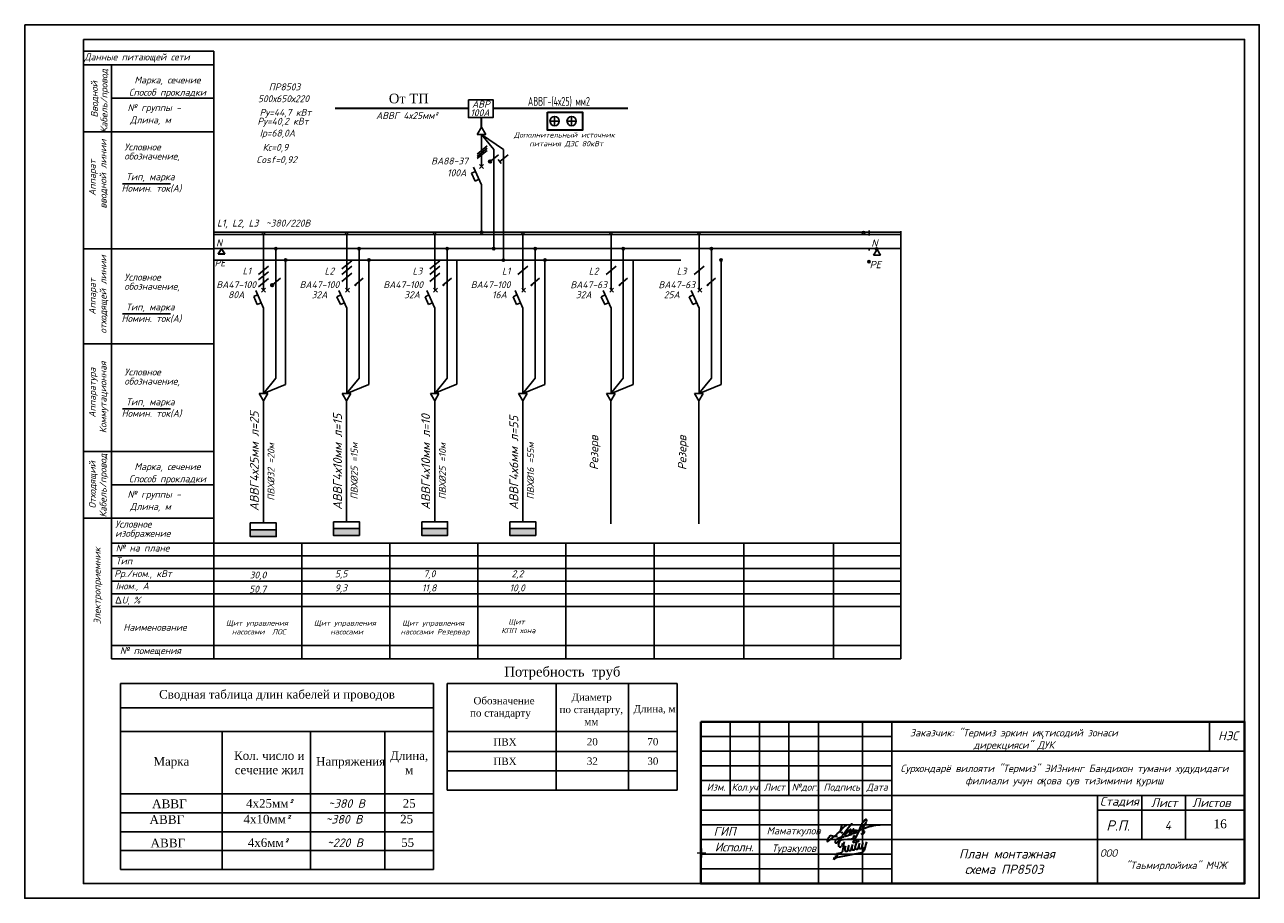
# Model space of a CAD drawing. Extents: x 10527 to 38813, y 13847 to 37526.
# Tile 58 of 256: x 35641 to 36061, y 35072 to 35369. Entities that reach past the tile are written whole.
import ezdxf
from ezdxf.enums import TextEntityAlignment as Align

# ---------------------------------------------------------------- set-up
doc = ezdxf.new("R2010")
doc.units = 0
doc.header["$LTSCALE"] = 0.5
doc.header["$MEASUREMENT"] = 0
doc.linetypes.add('DASHDOT2', pattern=[12.7, 6.35, -3.175, 0, -3.175])
for name, color, linetype in [('(007) Здания', 7, 'Continuous'), ('ВЫНОСКИ', 7, 'Continuous'), ('Щиты ЭМ', 250, 'Continuous'), ('Электрика', 7, 'Continuous')]:
    doc.layers.add(name, color=color, linetype=linetype)
for name, color, linetype, lineweight in [('_0_TES', 7, 'Continuous', 0), ('_ESchemeABC', 1, 'Continuous', 20), ('_ESchemePE', 3, 'DASHDOT2', 15), ('_EShemeN', 5, 'Continuous', 15), ('_TES.E.Light', 152, 'Continuous', 30), ('ПЛАН', 250, 'Continuous', 30), ('Э-СХЕМА', 7, 'Continuous', 20), ('ЭЛ', 1, 'Continuous', 40)]:
    doc.layers.add(name, color=color, linetype=linetype, lineweight=lineweight)
doc.layers.add('GEODS_POINT_GRID#_B', color=7, linetype='Continuous', true_color=0x000000)
doc.styles.add('Arial Gyr', font='arial.ttf')
doc.styles.add('ISO', font='isocpeui.ttf')
doc.styles.add('ISOCPEUR', font='isocpeui.ttf', dxfattribs={"height": 300})
doc.styles.add('K', font='times.ttf', dxfattribs={"height": 2.5})
doc.styles.add('OOO-Kazar', font='isocpeur.ttf', dxfattribs={"height": 300})
doc.styles.get("Standard").update_dxf_attribs({"font": 'times.ttf'})
doc.styles.add('Times New Roman', font='times.ttf')
doc.styles.add('V@ler@Live', font='isocpeui.ttf')
doc.styles.add('имитатор ГОСТа', font='isocpeur.ttf', dxfattribs={"width": 0.6, "height": 300})

# ---------------------------------------------------------------- blocks, each defined once
blk = doc.blocks.new('CrossCoord_m1')
at = {"layer": 'GEODS_POINT_GRID#_B', "color": 3, "lineweight": 20, "true_color": 0x00ff00, "flags": 128}
for points in [[(-3, 0), (3, 0)], [(0, 3), (0, -3)]]:
    blk.add_lwpolyline(points, dxfattribs=at)
blk = doc.blocks.new('енаеар')
at = {"color": 5, "lineweight": 30, "ltscale": 100}
for points in [[(2775756, -500781), (2775800, -500660, -0.26657), (2775930, -500600), (2776320, -500570)], [(2776388, -500654, 0.666286), (2776257, -500677, 0.666286)], [(2775729, -501198), (2776546, -501043, 0.273537), (2776637, -500959)], [(2775905, -500732, 0.104122), (2775865, -500812), (2775861, -500833)]]:
    blk.add_lwpolyline(points, format="xyb", dxfattribs=at)
for points in [[(2776250, -500700), (2776444, -500663), (2776454, -500633)], [(2775700, -501080), (2775820, -501060)], [(2775901, -500990), (2775947, -500710), (2775960, -500670)], [(2775969, -500933), (2776003, -500813)], [(2776070, -500970), (2776123, -500790)], [(2776079, -500940), (2776122, -500790)], [(2776089, -500910), (2776123, -500790)], [(2776190, -500947), (2776242, -500768)], [(2776201, -500910), (2776242, -500768)], [(2776208, -500888), (2776242, -500768)], [(2776250, -500700), (2776258, -500673)], [(2776309, -500925), (2776362, -500745)], [(2776322, -500881), (2776362, -500745)], [(2776328, -500865), (2776388, -500654)], [(2776429, -500902), (2776482, -500722)], [(2776439, -500870), (2776481, -500722)], [(2776549, -500879), (2776601, -500700)], [(2776637, -500959), (2776719, -500679)], [(2775599, -501298), (2775618, -501214)], [(2775652, -501232), (2775671, -501148)], [(2775707, -501203), (2775727, -501119)]]:
    blk.add_lwpolyline(points, dxfattribs=at)
for centre, radius, start, end in [((2775812, -500800), 59.1, 161.6617, 325.8915), ((2775802, -500957), 104, 279.6859, 0.1623), ((2776020, -500950), 53.9, 161.5651, 349.2094), ((2776140, -500927), 53.9, 161.5651, 349.2094), ((2776259, -500905), 53.9, 161.5651, 349.2094), ((2776379, -500882), 53.9, 161.5651, 349.2094), ((2776499, -500859), 53.9, 161.5651, 349.2094), ((2776617, -500839), 53.9, 161.5651, 349.2094), ((2775765, -501379), 185, 101.288, 153.8492)]:
    blk.add_arc(centre, radius, start, end, dxfattribs=at)
blk = doc.blocks.new('2 Лайло')
at = {"color": 5, "lineweight": 30, "ltscale": 100}
for points in [[(2835430, -886930, 0.0997963), (2836784, -884956, 0.6711848), (2836459, -884556, 0.0918061), (2832640, -889070, 0.5697863), (2833090, -889446, 0.0924959), (2835880, -888310), (2838831, -884881, 1.0487229), (2838510, -884610, -0.0635172), (2835665, -887964, 0.749315), (2836129, -888489, 0.0576825), (2838940, -887230, 0.1188076), (2840300, -885630, 0.66771), (2839952, -885334, 0.0569221), (2838703, -886803, 0.8788279), (2839173, -887345, 0.0562181), (2841085, -885857, 0.9952462), (2840780, -885470, 0.1309776), (2839680, -886780, 0.6649566), (2839850, -887071, 0.1506579), (2842440, -885830, 0.1560771), (2847918, -878815, 1.0259242), (2846813, -878036, 0.120771), (2843130, -883850, -0.0475404), (2839410, -891490, -0.7227744), (2838720, -891330, -0.0915221), (2838820, -889340, -0.4991366), (2839300, -889110), (2840230, -889590)], [(2827360, -889570, -0.1061793), (2823120, -889140, 0.19071), (2821940, -889450, 0.1150572), (2820080, -892210, 0.6943743), (2820859, -893070, 0.0456854), (2832940, -881848, -0.871731), (2833250, -882330)], [(2832060, -890130, 0.1143931), (2827090, -891320, 0.3411049), (2825820, -893870, 0.4432524), (2826770, -894100, 0.1151467), (2829770, -890870, -0.0427712), (2837000, -880930, -0.8952041), (2837670, -881260), (2837486, -881633)], [(2830159, -884642, 0.0903848), (2830460, -882010, 0.6486397), (2830120, -882010, -0.1009124), (2829120, -885790, 0.6788591), (2831160, -886520)], [(2843940, -887400, 0.2683397), (2844540, -887870, 0.3712609), (2846430, -886600, 0.4192745), (2845640, -885670, -0.277164), (2844920, -885430, -0.3142166), (2845269, -884383, -0.0979697), (2857480, -881370)]]:
    blk.add_lwpolyline(points, format="xyb", dxfattribs=at)
blk = doc.blocks.new('ыв')
at = {"color": 7, "linetype": 'Continuous'}
for p, q in [((219455.2, 4533634.97), (219640.2, 4533634.97)), ((219455.2, 4533579.97), (219455.2, 4533634.97)), ((219465.2, 4533609.97), (219465.2, 4533634.97)), ((219475.2, 4533579.97), (219475.2, 4533634.97)), ((219485.2, 4533609.97), (219485.2, 4533634.97)), ((219495.2, 4533579.97), (219495.2, 4533634.97)), ((219510.2, 4533579.97), (219510.2, 4533634.97)), ((219520.2, 4533579.97), (219520.2, 4533634.97)), ((219520.2, 4533624.97), (219640.2, 4533624.97)), ((219455.2, 4533614.97), (219520.2, 4533614.97)), ((219455.2, 4533609.97), (219520.2, 4533609.97)), ((219520.2, 4533609.97), (219640.2, 4533609.97)), ((219590.2, 4533609.97), (219590.2, 4533579.97)), ((219605.2, 4533594.97), (219605.2, 4533609.97)), ((219620.14, 4533594.97), (219620.14, 4533609.97)), ((219590.2, 4533604.97), (219640.2, 4533604.97)), ((219520.2, 4533594.97), (219640.2, 4533594.97))]:
    blk.add_line(p, q, dxfattribs=at)
at = {"color": 7, "ltscale": 2}
blk.add_line((219628.2, 4533634.97), (219628.2, 4533624.97), dxfattribs=at)
at = {"lineweight": 40}
blk.add_lwpolyline([(219455.2, 4533634.97), (219640.2, 4533634.97), (219640.2, 4533579.97), (219455.2, 4533579.97)], close=True, dxfattribs=at)
at = {"color": 7, "linetype": 'Continuous'}
for points in [[(219455.2, 4533629.97), (219520.2, 4533629.97)], [(219455.2, 4533624.97), (219520.2, 4533624.97)], [(219455.2, 4533619.97), (219520.2, 4533619.97)], [(219455.2, 4533604.97), (219520.2, 4533604.97)], [(219455.2, 4533599.97), (219520.2, 4533599.97)], [(219455.2, 4533594.97), (219520.2, 4533594.97)], [(219455.2, 4533589.97), (219520.2, 4533589.97)], [(219455.2, 4533584.97), (219520.2, 4533584.97)]]:
    blk.add_lwpolyline(points, dxfattribs=at)
at = {"color": 5, "lineweight": 30, "xscale": 0.0004820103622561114, "yscale": 0.0004820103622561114, "zscale": 0.0004820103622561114}
blk.add_blockref('2 Лайло', (218138.89, 4534024.81), dxfattribs=at)
at = {"color": 3, "xscale": 0.01, "yscale": 0.01, "zscale": 0.01}
blk.add_blockref('енаеар', (191744.48, 4538600.97), dxfattribs=at)
at = {"layer": 'GEODS_POINT_GRID#_B', "color": 3, "true_color": 0x00ff00, "xscale": 0.5, "yscale": 0.5, "zscale": 0.5}
blk.add_blockref('CrossCoord_m1', (219455.45, 4533590.38), dxfattribs=at)
at = {"attachment_point": 5, "style": 'ISOCPEUR'}
for s, insert, char_height, width in [('Заказчик: "Термиз эркин и{\\fTimes New Roman|b0|i1|c204|p18;қ}тисодий зонаси\\Pдирекцияси" ДУК                                                          ', (219561.71, 4533628.83), 2.5005, 119.8228), ('Сурхондарё вилояти "Термиз" ЭИЗнинг Бандихон тумани худудидаги филиали учун о{\\fArial|b0|i1|c204|p34;қ}ова сув тизимини {\\fArial|b0|i1|c204|p34;қ}уриш', (219578.91, 4533616.68), 2.50048, 119.8228), ('ООО                               "Таьмирлойиха" МЧЖ', (219614.6, 4533587.93), 2.5005, 49.8095)]:
    blk.add_mtext(s, dxfattribs=dict(at, insert=insert, char_height=char_height, width=width))
at = {"color": 0, "linetype": 'Continuous', "lineweight": 5, "style": 'OOO-Kazar'}
for s, insert, char_height, attachment_point in [('{\\fISOCPEUR|b0|i1|c204|p34;НЭС}', (219634.58, 4533628.72), 3, 8), ('{\\fISOCPEUR|b0|i1|c204|p34;Изм.}', (219460.39, 4533613.97), 2.4, 2), ('{\\fISOCPEUR|b0|i1|c204|p34;Кол.уч.}', (219470.51, 4533613.97), 2.4, 2), ('{\\fISOCPEUR|b0|i1|c204|p34;Лист}', (219480.23, 4533613.97), 2.4, 2), ('{\\fISOCPEUR|b0|i1|c204|p34;№дог.}', (219490.59, 4533613.97), 2.4, 2), ('{\\fISOCPEUR|b0|i1|c204|p34;Подпись}', (219503.16, 4533613.97), 2.4, 2), ('{\\fISOCPEUR|b0|i1|c204|p34;Дата}', (219515.21, 4533613.97), 2.4, 2), ('{\\fISOCPEUR|b0|i1|c204|p34;Стадия}', (219597.61, 4533605.97), 3, 8), ('{\\fISOCPEUR|b0|i1|c204|p34;Лист }', (219612.85, 4533605.97), 3, 8), ('{\\fISOCPEUR|b0|i1|c204|p34;Листов }', (219628.89, 4533605.97), 3, 8), ('{\\fISOCPEUR|b0|i1|c204|p34;Р.П.}', (219597.15, 4533597.97), 3.5, 8), ('{\\fISOCPEUR|b0|i1|c204|p34;\\T0.95;Исполн.}', (219466.53, 4533593.88), 3, 2)]:
    blk.add_mtext(s, dxfattribs=dict(at, insert=insert, char_height=char_height, attachment_point=attachment_point))
at = {"color": 0, "ltscale": 0.1, "insert": (219629.62, 4533601.77), "char_height": 3, "attachment_point": 1}
blk.add_mtext_dynamic_manual_height_columns('16', width=9.8042, gutter_width=12.5, heights=[0], dxfattribs=at)
at = {"color": 0, "insert": (219459.55, 4533599.23), "char_height": 3, "attachment_point": 1}
blk.add_mtext('{\\fISOCPEUR|b0|i1|c204|p34;\\C256;ГИП}', dxfattribs=at)
at = {"char_height": 2.5005, "width": 21.8041}
for s, insert, attachment_point in [('{\\fISOCPEUR|b0|i1|c204|p34; Маматкулов}', (219476.01, 4533597.6), 4), ('{\\fISOCPEUR|b0|i1|c204|p34;Туракулов}', (219486.91, 4533591.66), 5)]:
    blk.add_mtext(s, dxfattribs=dict(at, insert=insert, attachment_point=attachment_point))

msp = doc.modelspace()

# ---------------------------------------------------------------- hatches: boundary and pattern name
h = msp.add_hatch(color=256)
h.dxf.hatch_style = 1
h.set_gradient(color1=(255, 0, 0), color2=(255, 0, 0), tint=1, name='CYLINDER')
h.paths.add_polyline_path([(35717.616, 35197.456), (35717.616, 35195.132), (35726.443, 35195.132), (35726.443, 35197.456)])
h = msp.add_hatch(color=256)
h.dxf.hatch_style = 1
h.set_gradient(color1=(255, 0, 0), color2=(255, 0, 0), tint=1, name='CYLINDER')
h.paths.add_polyline_path([(35745.933, 35197.876), (35745.933, 35195.552), (35754.76, 35195.552), (35754.76, 35197.876)])
h = msp.add_hatch(color=256)
h.dxf.hatch_style = 1
h.set_gradient(color1=(255, 0, 0), color2=(255, 0, 0), tint=1, name='CYLINDER')
h.paths.add_polyline_path([(35775.945, 35197.876), (35775.945, 35195.552), (35784.772, 35195.552), (35784.772, 35197.876)])
h = msp.add_hatch(color=256)
h.dxf.hatch_style = 1
h.set_gradient(color1=(255, 0, 0), color2=(255, 0, 0), tint=1, name='CYLINDER')
h.paths.add_polyline_path([(35805.907, 35197.879), (35805.907, 35195.555), (35814.734, 35195.555), (35814.734, 35197.879)])
at = {"layer": 'Э-СХЕМА', "lineweight": 25, "ltscale": 0.01}
h = msp.add_hatch(color=256, dxfattribs=at)
edge = h.paths.add_edge_path()
edge.add_arc((35799.197, 35322.644), 0.48, 0, 360)
for points in [[(35799.587, 35322.644, 1), (35798.807, 35322.644, 1)], [(35725.442, 35280.633, 1), (35724.663, 35280.633, 1)], [(35753.76, 35280.614, 1), (35752.98, 35280.614, 1)], [(35783.72, 35280.614, 1), (35782.94, 35280.614, 1)], [(35813.68, 35280.614, 1), (35812.901, 35280.614, 1)], [(35843.641, 35280.614, 1), (35842.861, 35280.614, 1)], [(35873.601, 35280.614, 1), (35872.821, 35280.614, 1)]]:
    msp.add_hatch(color=256, dxfattribs=at).paths.add_polyline_path(points)
h = msp.add_hatch(color=256, dxfattribs=at)
edge = h.paths.add_edge_path()
edge.add_arc((35725.053, 35280.633), 0.48, 0, 360)

# ---------------------------------------------------------------- linework, layer by layer
at = {"layer": '(007) Здания'}
for points in [[(35640.883, 35369.164), (36060.883, 35369.164), (36060.883, 35072.164), (35640.883, 35072.164)], [(35660.883, 35364.164), (36055.883, 35364.164), (36055.883, 35077.164), (35660.883, 35077.164)]]:
    msp.add_lwpolyline(points, close=True, dxfattribs=at)
at = {"lineweight": 25}
for p, q in [((35705.276, 35292.92), (35660.883, 35292.92)), ((35720.616, 35243.774), (35722.081, 35241.332)), ((35723.546, 35243.774), (35722.081, 35241.332)), ((35748.933, 35243.755), (35750.398, 35241.314)), ((35751.863, 35243.755), (35750.398, 35241.314)), ((35778.894, 35243.755), (35780.358, 35241.314)), ((35781.823, 35243.755), (35780.358, 35241.314)), ((35808.854, 35243.755), (35810.319, 35241.314)), ((35811.783, 35243.755), (35810.319, 35241.314)), ((35838.814, 35243.755), (35840.279, 35241.314)), ((35841.744, 35243.755), (35840.279, 35241.314)), ((35868.775, 35243.755), (35870.239, 35241.314)), ((35871.704, 35243.755), (35870.239, 35241.314))]:
    msp.add_line(p, q, dxfattribs=at)
at = {"lineweight": 25, "ltscale": 10}
for p, q in [((35723.546, 35243.774), (35720.616, 35243.774)), ((35751.863, 35243.755), (35748.933, 35243.755)), ((35781.823, 35243.755), (35778.894, 35243.755)), ((35811.783, 35243.755), (35808.854, 35243.755)), ((35841.744, 35243.755), (35838.814, 35243.755)), ((35871.704, 35243.755), (35868.775, 35243.755))]:
    msp.add_line(p, q, dxfattribs=at)
at = {"color": 7, "ltscale": 100}
for p, q in [((35673.517, 35145.137, 629.582), (35779.922, 35145.137, 629.582)), ((35673.517, 35081.949, 629.582), (35673.517, 35145.137, 629.582)), ((35779.922, 35145.137, 629.582), (35779.922, 35081.949, 629.582)), ((35779.922, 35094.786, 629.582), (35673.517, 35094.786, 629.582)), ((35779.922, 35088.368, 629.582), (35673.517, 35088.368, 629.582)), ((35779.922, 35081.949, 629.582), (35673.517, 35081.949, 629.582))]:
    msp.add_line(p, q, dxfattribs=at)
at = {"linetype": 'Continuous', "lineweight": 25}
msp.add_lwpolyline([(35670.42, 35355.48), (35670.42, 35153.537)], dxfattribs=at)
at = {"color": 18, "true_color": 0x000000}
for points in [[(35791.833, 35343.668), (35800.217, 35343.668), (35800.217, 35337.605), (35791.833, 35337.605)], [(35745.933, 35200.2), (35754.76, 35200.2), (35754.76, 35195.552), (35745.933, 35195.552)], [(35775.945, 35200.2), (35784.772, 35200.2), (35784.772, 35195.552), (35775.945, 35195.552)], [(35805.907, 35200.203), (35814.734, 35200.203), (35814.734, 35195.555), (35805.907, 35195.555)], [(35717.616, 35199.78), (35726.443, 35199.78), (35726.443, 35195.132), (35717.616, 35195.132)]]:
    msp.add_lwpolyline(points, close=True, dxfattribs=at)
at = {"color": 1, "lineweight": 30, "ltscale": 6.666667}
msp.add_lwpolyline([(35818.765, 35339.391), (35830.601, 35339.391), (35830.601, 35333.303), (35818.765, 35333.303)], close=True, dxfattribs=at)
at = {"color": 18, "true_color": 0x000000, "flags": 128}
for points in [[(35821.158, 35336.387), (35821.158, 35337.97), (35821.158, 35336.387), (35821.158, 35334.803), (35821.158, 35336.387), (35822.742, 35336.387), (35821.158, 35336.387), (35819.575, 35336.387)], [(35826.943, 35336.387), (35826.943, 35337.97), (35826.943, 35336.387), (35826.943, 35334.803), (35826.943, 35336.387), (35828.527, 35336.387), (35826.943, 35336.387), (35825.36, 35336.387)], [(35717.616, 35197.456), (35726.443, 35197.456)], [(35745.933, 35197.876), (35754.76, 35197.876)], [(35775.945, 35197.876), (35784.772, 35197.876)], [(35805.907, 35197.879), (35814.734, 35197.879)]]:
    msp.add_lwpolyline(points, dxfattribs=at)
at = {"color": 7, "ltscale": 100, "elevation": 629.582}
for points in [[(35673.517, 35136.937), (35779.922, 35136.937)], [(35673.517, 35128.834), (35779.922, 35128.834)], [(35708.068, 35128.834), (35708.068, 35081.949)], [(35738.054, 35128.834), (35738.054, 35081.949)], [(35763.433, 35128.834), (35763.433, 35081.949)], [(35673.517, 35107.624), (35779.922, 35107.624)], [(35673.517, 35101.205), (35779.922, 35101.205)]]:
    msp.add_lwpolyline(points, dxfattribs=at)
at = {"color": 18, "true_color": 0x000000}
for centre in [(35821.158, 35336.387), (35826.943, 35336.387)]:
    msp.add_circle(centre, 1.583, dxfattribs=at)
at = {"layer": '_0_TES', "lineweight": 25}
for p, q in [((35938.935, 35298.933), (35938.916, 35153.538)), ((35735.132, 35192.92), (35735.132, 35153.538)), ((35765.093, 35192.92), (35765.093, 35153.538)), ((35795.053, 35192.92), (35795.053, 35153.538)), ((35825.013, 35192.92), (35825.013, 35153.538)), ((35854.974, 35192.92), (35854.974, 35153.538)), ((35885.518, 35192.954), (35885.518, 35153.571)), ((35916.063, 35192.954), (35916.063, 35153.571))]:
    msp.add_line(p, q, dxfattribs=at)
at = {"layer": '_ESchemeABC', "lineweight": 25}
for p, q in [((35796.295, 35313.112), (35796.295, 35298.615)), ((35938.935, 35298.615), (35705.3, 35298.658)), ((35938.935, 35297.877), (35705.3, 35297.877)), ((35722.151, 35272.763), (35722.151, 35243.774)), ((35750.468, 35272.745), (35750.468, 35243.755)), ((35780.429, 35272.745), (35780.429, 35243.755)), ((35810.389, 35272.745), (35810.389, 35243.755)), ((35840.349, 35272.745), (35840.349, 35243.755)), ((35870.31, 35272.745), (35870.31, 35243.755))]:
    msp.add_line(p, q, dxfattribs=at)
at = {"layer": '_ESchemePE', "lineweight": 25, "ltscale": 50}
for p, q in [((35803.735, 35326.698), (35803.735, 35289.112)), ((35705.3, 35289.154), (35938.934, 35289.122))]:
    msp.add_line(p, q, dxfattribs=at)
for points in [[(35722.151, 35243.774), (35729.646, 35246.881), (35729.646, 35289.172)], [(35750.468, 35243.755), (35757.963, 35246.863), (35757.963, 35289.153)], [(35780.429, 35243.842), (35787.923, 35246.95), (35787.923, 35289.241)], [(35810.389, 35243.755), (35817.884, 35246.863), (35817.884, 35289.153)], [(35840.349, 35243.755), (35847.844, 35246.863), (35847.844, 35289.153)], [(35870.31, 35243.755), (35877.804, 35246.863), (35877.804, 35289.153)]]:
    msp.add_lwpolyline(points, dxfattribs=at)
at = {"layer": '_EShemeN', "lineweight": 25}
for p, q in [((35800.467, 35293.016), (35800.467, 35313.112)), ((35726.323, 35249.029), (35726.323, 35272.763)), ((35754.64, 35249.01), (35754.64, 35272.745)), ((35784.6, 35249.01), (35784.6, 35272.745)), ((35814.56, 35249.01), (35814.56, 35272.745)), ((35844.521, 35249.01), (35844.521, 35272.745)), ((35874.481, 35249.01), (35874.481, 35272.745)), ((35722.081, 35243.774), (35726.323, 35249.029)), ((35750.398, 35243.755), (35754.64, 35249.01)), ((35780.358, 35243.755), (35784.6, 35249.01)), ((35810.319, 35243.755), (35814.56, 35249.01)), ((35840.279, 35243.755), (35844.521, 35249.01)), ((35870.239, 35243.755), (35874.481, 35249.01))]:
    msp.add_line(p, q, dxfattribs=at)
at = {"layer": '_EShemeN', "lineweight": 25, "ltscale": 30}
msp.add_line((35705.3, 35293.06), (35938.934, 35293.06), dxfattribs=at)
at = {"layer": '_TES.E.Light', "color": 18, "linetype": 'ByBlock', "lineweight": 25, "ltscale": 20, "true_color": 0x000000}
for p, q in [((35722.081, 35241.332), (35722.081, 35199.743)), ((35750.398, 35241.314), (35750.347, 35200.2)), ((35780.358, 35241.314), (35780.358, 35200.2)), ((35810.319, 35241.314), (35810.32, 35200.203)), ((35840.279, 35241.314), (35840.279, 35199.521)), ((35870.239, 35241.314), (35870.241, 35199.521))]:
    msp.add_line(p, q, dxfattribs=at)
at = {"layer": 'ВЫНОСКИ', "color": 0, "ltscale": 100}
for p, q in [((35784.581, 35145.137, 629.582), (35862.814, 35145.137, 629.582)), ((35784.581, 35145.137, 629.582), (35784.581, 35108.903, 629.582)), ((35821.639, 35145.137, 629.582), (35821.639, 35108.903, 629.582)), ((35846.344, 35145.137, 629.582), (35846.344, 35108.903, 629.582)), ((35862.814, 35145.137, 629.582), (35862.814, 35108.903, 629.582)), ((35784.581, 35128.834, 629.582), (35862.814, 35128.834, 629.582)), ((35784.581, 35122.079, 629.582), (35862.814, 35122.079, 629.582)), ((35784.581, 35115.491, 629.582), (35862.814, 35115.491, 629.582)), ((35784.581, 35108.903, 629.582), (35862.814, 35108.903, 629.582))]:
    msp.add_line(p, q, dxfattribs=at)
at = {"layer": 'ПЛАН', "color": 0, "linetype": 'ByBlock', "lineweight": 25}
for p, q in [((35938.921, 35192.92), (35670.407, 35192.92)), ((35938.92, 35188.617), (35670.407, 35188.617)), ((35938.92, 35184.314), (35670.407, 35184.314)), ((35938.919, 35180.01), (35670.407, 35180.01)), ((35938.919, 35175.707), (35670.407, 35175.707)), ((35938.918, 35171.404), (35670.407, 35171.404)), ((35938.916, 35158.129), (35670.407, 35158.129)), ((35938.916, 35153.538), (35670.407, 35153.538))]:
    msp.add_line(p, q, dxfattribs=at)
at = {"layer": 'Э-СХЕМА', "lineweight": 25, "ltscale": 0.01}
for p, q in [((35660.883, 35360.163), (35705.275, 35360.163)), ((35705.275, 35360.163), (35705.276, 35153.538)), ((35660.883, 35355.48), (35705.275, 35355.48)), ((35670.42, 35344.138), (35705.275, 35344.138)), ((35705.275, 35332.798), (35660.883, 35332.798)), ((35794.831, 35331.866), (35796.295, 35334.307)), ((35797.76, 35331.866), (35794.831, 35331.866)), ((35797.76, 35331.866), (35796.295, 35334.307)), ((35796.295, 35331.866), (35796.295, 35320.953)), ((35796.295, 35331.866), (35803.735, 35326.698)), ((35796.295, 35331.866), (35800.467, 35326.698)), ((35800.467, 35313.112), (35800.467, 35326.698)), ((35792.937, 35318.716), (35794.265, 35319.311)), ((35792.937, 35318.716), (35794.143, 35316.025)), ((35793.609, 35320.777), (35796.295, 35314.774)), ((35795.633, 35321.614), (35796.957, 35320.291)), ((35796.957, 35321.614), (35795.634, 35320.291)), ((35674.158, 35315.11), (35690.516, 35315.11)), ((35794.143, 35316.025), (35795.47, 35316.619)), ((35796.295, 35313.112), (35796.295, 35314.774)), ((35722.151, 35297.834), (35722.151, 35278.941)), ((35750.468, 35297.814), (35750.468, 35278.923)), ((35780.429, 35297.814), (35780.429, 35278.923)), ((35810.389, 35297.814), (35810.389, 35278.923)), ((35840.349, 35297.814), (35840.349, 35278.923)), ((35870.31, 35297.814), (35870.31, 35278.923)), ((35928.117, 35297.51), (35928.117, 35299.174)), ((35707.864, 35293.037), (35706.729, 35291.241)), ((35707.864, 35292.992), (35706.729, 35291.197)), ((35709.013, 35291.241), (35707.878, 35293.037)), ((35709.013, 35291.197), (35707.878, 35292.992)), ((35726.323, 35278.941), (35726.323, 35293.017)), ((35754.64, 35278.923), (35754.64, 35292.998)), ((35784.6, 35278.923), (35784.6, 35292.998)), ((35814.56, 35278.923), (35814.56, 35292.998)), ((35844.521, 35278.923), (35844.521, 35292.998)), ((35874.481, 35278.923), (35874.481, 35292.998)), ((35928.117, 35293.214), (35928.117, 35292.382)), ((35930.846, 35292.774), (35929.639, 35290.862)), ((35932.07, 35290.862), (35930.862, 35292.774)), ((35706.729, 35291.241), (35708.998, 35291.241)), ((35706.729, 35291.197), (35708.998, 35291.197)), ((35928.117, 35289.056), (35928.117, 35288.224)), ((35929.639, 35290.862), (35932.054, 35290.862)), ((35718.793, 35276.705), (35720.121, 35277.299)), ((35718.793, 35276.705), (35719.998, 35274.014)), ((35719.465, 35278.765), (35722.151, 35272.763)), ((35722.813, 35278.279), (35721.489, 35279.603)), ((35722.813, 35279.603), (35721.489, 35278.279)), ((35726.323, 35272.763), (35726.323, 35278.941)), ((35747.109, 35276.688), (35748.437, 35277.282)), ((35747.11, 35276.687), (35748.316, 35273.995)), ((35747.782, 35278.747), (35750.468, 35272.745)), ((35751.357, 35278.279), (35750.033, 35279.603)), ((35751.357, 35279.603), (35750.033, 35278.279)), ((35754.64, 35272.745), (35754.64, 35278.923)), ((35777.069, 35276.688), (35778.397, 35277.282)), ((35777.07, 35276.687), (35778.276, 35273.995)), ((35777.742, 35278.747), (35780.429, 35272.745)), ((35781.317, 35278.279), (35779.993, 35279.603)), ((35781.317, 35279.603), (35779.993, 35278.279)), ((35784.6, 35272.745), (35784.6, 35278.923)), ((35807.03, 35276.688), (35808.358, 35277.282)), ((35807.031, 35276.687), (35808.236, 35273.995)), ((35807.703, 35278.747), (35810.389, 35272.745)), ((35811.277, 35278.279), (35809.954, 35279.603)), ((35811.277, 35279.603), (35809.954, 35278.279)), ((35814.56, 35272.745), (35814.56, 35278.923)), ((35836.99, 35276.688), (35838.318, 35277.282)), ((35836.991, 35276.687), (35838.197, 35273.995)), ((35837.663, 35278.747), (35840.349, 35272.745)), ((35841.238, 35278.279), (35839.914, 35279.603)), ((35841.238, 35279.603), (35839.914, 35278.279)), ((35844.521, 35272.745), (35844.521, 35278.923)), ((35866.95, 35276.688), (35868.278, 35277.282)), ((35866.951, 35276.687), (35868.157, 35273.995)), ((35867.623, 35278.747), (35870.31, 35272.745)), ((35871.198, 35278.279), (35869.875, 35279.603)), ((35871.198, 35279.603), (35869.875, 35278.279)), ((35874.481, 35272.745), (35874.481, 35278.923)), ((35719.998, 35274.014), (35721.325, 35274.608)), ((35748.3, 35273.987), (35749.628, 35274.581)), ((35778.261, 35273.987), (35779.588, 35274.581)), ((35808.221, 35273.987), (35809.548, 35274.581)), ((35838.182, 35273.987), (35839.509, 35274.581)), ((35868.142, 35273.987), (35869.469, 35274.581)), ((35674.158, 35270.844), (35690.516, 35270.844)), ((35674.179, 35238.596), (35690.538, 35238.596)), ((35660.883, 35224.048), (35705.276, 35224.045)), ((35670.42, 35212.705), (35705.276, 35212.705)), ((35660.883, 35201.363), (35705.276, 35201.363))]:
    msp.add_line(p, q, dxfattribs=at)
at = {"layer": 'Э-СХЕМА', "lineweight": 30, "ltscale": 0.01}
for p, q in [((35746.503, 35340.75), (35791.833, 35340.75)), ((35800.217, 35340.75), (35846.088, 35340.75)), ((35796.295, 35334.307), (35796.295, 35337.605))]:
    msp.add_line(p, q, dxfattribs=at)
at = {"layer": 'Э-СХЕМА', "lineweight": 25, "ltscale": 0.01}
for points in [[(35794.796, 35325.191), (35798.21, 35327.965)], [(35794.796, 35324.407), (35798.21, 35327.181)], [(35794.796, 35323.629), (35798.21, 35326.402)], [(35799.197, 35322.644), (35802.059, 35324.969)], [(35803.007, 35321.997), (35801.924, 35323.291)], [(35802.465, 35322.644), (35805.327, 35324.969)], [(35748.761, 35286.138), (35752.175, 35288.912)], [(35778.722, 35286.138), (35782.136, 35288.912)], [(35720.444, 35284.292), (35723.858, 35287.065)], [(35720.444, 35282.427), (35723.858, 35285.201)], [(35748.761, 35284.273), (35752.175, 35287.047)], [(35748.761, 35284.273), (35752.175, 35287.047)], [(35748.761, 35281.911), (35752.175, 35284.684)], [(35778.722, 35284.273), (35782.136, 35287.047)], [(35778.722, 35284.273), (35782.136, 35287.047)], [(35778.722, 35281.911), (35782.136, 35284.684)], [(35808.682, 35284.273), (35812.096, 35287.047)], [(35838.642, 35284.273), (35842.056, 35287.047)], [(35868.603, 35284.273), (35872.017, 35287.047)], [(35720.444, 35280.064), (35723.858, 35282.838)], [(35725.053, 35280.633), (35727.915, 35282.958)], [(35753.209, 35280.633), (35756.071, 35282.958)], [(35783.169, 35280.633), (35786.031, 35282.958)], [(35813.129, 35280.633), (35815.992, 35282.958)], [(35843.09, 35280.633), (35845.952, 35282.958)], [(35873.05, 35280.633), (35875.912, 35282.958)], [(35660.883, 35260.672), (35705.276, 35260.672)]]:
    msp.add_lwpolyline(points, dxfattribs=at)
for centre, radius in [((35799.197, 35322.644), 0.48), ((35799.197, 35322.644), 0.39), ((35722.151, 35298.224), 0.391), ((35750.435, 35298.234), 0.391), ((35780.396, 35298.234), 0.391), ((35796.295, 35298.634), 0.391), ((35796.295, 35298.633), 0.391), ((35810.356, 35298.234), 0.391), ((35840.316, 35298.234), 0.391), ((35870.277, 35298.234), 0.391), ((35926.232, 35298.423), 0.416), ((35726.323, 35293.017), 0.391), ((35754.64, 35293.017), 0.391), ((35784.6, 35293.017), 0.391), ((35800.467, 35293.057), 0.391), ((35800.467, 35293.056), 0.391), ((35814.56, 35293.017), 0.391), ((35844.521, 35293.017), 0.391), ((35874.481, 35293.017), 0.391), ((35930.673, 35292.879), 0.416), ((35729.646, 35289.184), 0.391), ((35757.963, 35289.165), 0.391), ((35803.735, 35289.109), 0.391), ((35803.735, 35289.108), 0.391), ((35817.884, 35289.151), 0.391), ((35817.884, 35289.15), 0.391), ((35877.804, 35289.165), 0.391), ((35928.076, 35288.583), 0.416), ((35725.053, 35280.633), 0.48), ((35725.053, 35280.633), 0.39)]:
    msp.add_circle(centre, radius, dxfattribs=at)

# ---------------------------------------------------------------- block references
at = {"color": 18, "true_color": 0x000000}
msp.add_blockref('ыв', (-183584.313, -4498502.804), dxfattribs=at)

# ---------------------------------------------------------------- texts
at = {"lineweight": 25, "style": 'имитатор ГОСТа', "width": 0.6}
msp.add_text('АВВГ-(4х25) мм2 ', height=3, dxfattribs=at).set_placement((35812.081, 35341.609))
at = {"style": 'Times New Roman'}
for s, height, p in [('Потребность  труб', 3.29404, (35804.073, 35147.561, 629.582)), ('Диаметр', 2.4705, (35826.894, 35139.31, 629.582)), ('Обозначение', 2.47053, (35793.564, 35138.124, 629.582)), ('Длина, м ', 2.4705, (35847.996, 35135.38, 629.582)), ('по стандарту ', 2.47053, (35792.393, 35133.945, 629.582)), ('по стандарту,', 2.47053, (35822.854, 35135.131, 629.582)), ('мм ', 2.4705, (35831.281, 35131.009, 629.582)), ('ПВХ', 2.4705, (35800.35, 35124.092, 629.582)), ('ПВХ', 2.4705, (35800.35, 35117.503, 629.582))]:
    msp.add_text(s, height=height, dxfattribs=at).set_placement(p)
at = {"lineweight": 25, "insert": (35763.529, 35344.062), "char_height": 3.27426, "width": 38.46719, "attachment_point": 4}
msp.add_mtext('{\\fTimes New Roman|b0|i0|c204|p18; От ТП}', dxfattribs=at)
at = {"insert": (35824.479, 35332.597), "char_height": 1.78902, "attachment_point": 2, "rotation": 0.02086, "style": 'K'}
msp.add_mtext_dynamic_manual_height_columns('{\\fISOCPEUR|b0|i1|c204|p34;Дополнительный источник\\P питания ДЭС 80кВт}', width=50.72576, gutter_width=0.15, heights=[0], dxfattribs=at)
for s, insert, char_height, width, attachment_point, rotation, style in [('АВВГ4х25мм л=25', (35717.484, 35203.797), 3, 59.47718, 1, 90, 'ISOCPEUR'), ('АВВГ4х10мм л=15 ', (35745.801, 35204.217), 3, 59.47718, 1, 90, 'ISOCPEUR'), ('АВВГ4х10мм л=10 ', (35775.813, 35204.217), 3, 59.47718, 1, 90, 'ISOCPEUR'), ('АВВГ4х6мм л=55 ', (35805.775, 35204.219), 3, 59.47718, 1, 90, 'ISOCPEUR'), ('{\\fISOCPEUR|b0|i1|c204|p34;Щит управления\\P насосами  ЛОС}', (35719.902, 35166.647), 1.78902, 29.27119, 2, 0.02086, 'K'), ('{\\fISOCPEUR|b0|i1|c204|p34;Щит управления\\P насосами   }', (35749.811, 35166.647), 1.78902, 29.27119, 2, 0.02086, 'K'), ('{\\fISOCPEUR|b0|i1|c204|p34;Щит управления\\P насосами Резервар  }', (35779.823, 35166.647), 1.78902, 29.27119, 2, 0.02086, 'K'), ('{\\fISOCPEUR|b0|i1|c204|p34;Щит \\P КПП хона}', (35808.193, 35167.069), 1.78902, 29.27119, 2, 0.02086, 'K')]:
    msp.add_mtext(s, dxfattribs=dict(insert=insert, char_height=char_height, width=width, attachment_point=attachment_point, rotation=rotation, style=style))
for s, insert, char_height, width, attachment_point, style in [('20', (35833.991, 35125.373, 629.582), 2.4705, 31.18886, 5, 'Times New Roman'), ('70', (35854.579, 35125.373, 629.582), 2.4705, 13.99967, 5, 'Times New Roman'), ('32', (35833.991, 35118.785, 629.582), 2.4705, 31.18886, 5, 'Times New Roman'), ('30', (35854.579, 35118.785, 629.582), 2.4705, 13.99967, 5, 'Times New Roman'), ('План монтажная\\P схема ПР8503', (35958.711, 35088.817, 629.582), 3.1313, 67.37078, 1, 'V@ler@Live')]:
    msp.add_mtext(s, dxfattribs=dict(insert=insert, char_height=char_height, width=width, attachment_point=attachment_point, style=style))
at = {"color": 0, "lineweight": 15, "ltscale": 0.1, "insert": (36029.794, 35096.989), "char_height": 2.941, "width": 26.96073, "attachment_point": 5, "style": 'ISOCPEUR'}
msp.add_mtext('4', dxfattribs=at)
at = {"layer": 'Щиты ЭМ', "color": 18, "lineweight": 35, "true_color": 0x000000, "char_height": 2.84605, "width": 44.32102, "attachment_point": 5, "rotation": 90, "style": 'Arial Gyr'}
for insert in [(35834.945, 35223.628), (35864.907, 35223.628)]:
    msp.add_mtext('{\\fISOCPEUR|b0|i1|c204|p34;\\C7;Резерв}', dxfattribs=dict(at, insert=insert))
at = {"layer": 'Э-СХЕМА', "lineweight": 25, "ltscale": 0.01, "style": 'ISO'}
for s, height, p in [('Данные питающей сети', 2.34848, (35661.197, 35357.03)), ('Марка, сечение', 2.34848, (35678.201, 35349.194)), ('Способ прокладки', 2.34848, (35676.351, 35345.021)), ('ПР8503', 2.3485, (35723.913, 35346.849)), ('500х650х220', 2.34848, (35720.224, 35342.821)), ('№ группы -', 2.3485, (35675.866, 35339.791)), ('Ру=44,7 кВт', 2.34848, (35720.797, 35338.172)), ('Длина, м', 2.3485, (35676.741, 35335.619)), ('Ру=40,2 кВт', 2.34848, (35720.058, 35335.166)), ('Iр=68,0А', 2.3485, (35720.848, 35331.135)), ('Условное', 2.3485, (35674.791, 35326.437)), ('обозначение,', 2.34848, (35674.791, 35323.312)), ('Cosf=0,92  ', 2.34848, (35719.663, 35322.092)), ('ВА88-37', 2.3485, (35779.168, 35321.642)), ('Тип, марка', 2.3485, (35675.358, 35316.281)), ('Номин. ток(А)', 2.34848, (35673.833, 35312.375)), ('L1, L2, L3', 2.3485, (35706.303, 35300.563)), ('L1, L2, L3', 2.3485, (35706.303, 35300.519)), ('~380/220В', 2.3485, (35722.93, 35300.526)), ('N', 2.348, (35706.011, 35293.866)), ('N', 2.348, (35706.011, 35293.822)), ('N', 2.5, (35928.874, 35293.657)), ('PE', 2.3485, (35705.501, 35287.027)), ('PE', 2.3485, (35705.501, 35286.982)), ('PE', 2.5, (35928.332, 35286.376)), ('Условное', 2.3485, (35674.791, 35282.171)), ('обозначение,', 2.34848, (35674.791, 35279.047)), ('ВА47-100 ', 2.3485, (35706.083, 35279.606)), ('ВА47-100 ', 2.3485, (35734.401, 35279.606)), ('ВА47-100 ', 2.3485, (35762.895, 35279.606)), ('ВА47-100 ', 2.3485, (35792.629, 35279.606)), ('ВА47-63 ', 2.3485, (35826.527, 35279.587)), ('ВА47-63 ', 2.3485, (35856.487, 35279.587)), ('Тип, марка', 2.3485, (35675.358, 35272.016)), ('Номин. ток(А)', 2.34848, (35673.833, 35268.11)), ('Условное', 2.3485, (35674.813, 35249.923)), ('обозначение,', 2.34848, (35674.813, 35246.799)), ('Номин. ток(А)', 2.34848, (35673.855, 35235.862)), ('Тип, марка', 2.3485, (35675.38, 35239.768)), ('Марка, сечение', 2.34848, (35678.201, 35217.761)), ('Способ прокладки', 2.34848, (35676.351, 35213.588)), ('№ группы -', 2.3485, (35675.866, 35208.359)), ('Длина, м', 2.3485, (35676.741, 35204.186)), ('Условное', 2.3485, (35671.655, 35198.199)), ('изображение', 2.34848, (35671.655, 35195.074)), ('№ на плане', 2.3485, (35671.858, 35190.063)), ('Тип', 2.3485, (35671.858, 35185.685)), ('Рр./ном., кВт', 2.34848, (35671.364, 35181.385)), ('Iном., А', 2.3485, (35671.858, 35177.182)), ('Наименование', 2.34848, (35674.443, 35163.131)), ('№ помещения', 2.34848, (35673.271, 35155.22))]:
    msp.add_text(s, height=height, dxfattribs=at).set_placement(p)
for s, height, p in [('Кабель/провод', 2.34848, (35669.038, 35332.435)), ('Вводной', 2.3485, (35665.744, 35337.596)), ('вводной линии', 2.34848, (35668.72, 35306.646)), ('Аппарат', 2.3485, (35665.064, 35310.941)), ('отходящей линии', 2.34848, (35668.72, 35264.153)), ('Аппарат', 2.3485, (35665.064, 35270.581)), ('Коммутационная', 2.34848, (35668.72, 35230.285)), ('Аппаратура', 2.3485, (35665.064, 35235.559)), ('Кабель/провод', 2.34848, (35668.72, 35201.65)), ('Отходящий', 2.3485, (35665.064, 35204.698)), ('Электроприемник', 2.34848, (35666.701, 35165.309))]:
    msp.add_text(s, height=height, rotation=90, dxfattribs=at).set_placement(p)
for s, p in [('АВР', (35796.078, 35340.973)), ('100А', (35795.767, 35338.058)), ('100А', (35787.85, 35317.629)), ('80А', (35712.844, 35276.18)), ('32А', (35741.161, 35276.18)), ('32А', (35772.641, 35276.18)), ('16А', (35802.376, 35276.18)), ('32А', (35831.042, 35276.18)), ('25А', (35861.002, 35276.18))]:
    msp.add_text(s, height=2.3485, dxfattribs=at).set_placement(p, align=Align.CENTER)
for s, p in [('L1', (35717.872, 35284.252)), ('L2', (35746.189, 35284.234)), ('L3', (35776.15, 35284.234)), ('L1', (35806.11, 35284.234)), ('L2', (35836.07, 35284.234)), ('L3', (35866.031, 35284.234))]:
    msp.add_text(s, height=2.3485, dxfattribs=at).set_placement(p, align=Align.RIGHT)
for s, p in [('5,5', (35748.543, 35182.49)), ('7,0', (35778.554, 35182.49)), ('2,2', (35808.516, 35182.493)), ('30,0', (35720.226, 35182.07)), ('50,7', (35720.144, 35177.273)), ('9,3', (35748.462, 35177.693)), ('11,8', (35778.473, 35177.693)), ('10,0', (35808.435, 35177.695))]:
    msp.add_text(s, height=2.3485, dxfattribs=at).set_placement(p, align=Align.MIDDLE_CENTER)
at = {"layer": 'Э-СХЕМА', "lineweight": 25, "ltscale": 0.01, "char_height": 2.34848, "style": 'ISO'}
for s, insert, width, attachment_point in [('{\\C256;\\c0;АВВГ 4х25мм²}', (35760.418, 35339.452), 29.13999, 1), ('Кс=0,9{\\fISOCPEUR|b0|i1|c186|p34; }', (35721.822, 35328.634), 23.27339, 1), ('{\\fArial|b0|i0|c204|p32;Δ}U{\\fGOST type A|b0|i1|c204|p34;, %}', (35675.954, 35173.271), 12.98418, 5)]:
    msp.add_mtext(s, dxfattribs=dict(at, insert=insert, width=width, attachment_point=attachment_point))
at = {"layer": 'Э-СХЕМА', "lineweight": 25, "ltscale": 0.01, "char_height": 2.34848, "attachment_point": 1, "rotation": 90, "style": 'ISO'}
for s, insert in [(' ПВХ%%C32 =20м ', (35723.507, 35205.855)), (' ПВХ%%C25 =15м ', (35751.824, 35206.275)), (' ПВХ%%C25 =10м ', (35781.836, 35206.275)), (' ПВХ%%C16 =55м ', (35811.798, 35206.278))]:
    msp.add_mtext_dynamic_manual_height_columns(s, width=27.76144, gutter_width=0.117, heights=[0], dxfattribs=dict(at, insert=insert))
at = {"layer": 'ЭЛ', "linetype": 'ByBlock', "ltscale": 20, "char_height": 2.9646, "width": 15.82836, "attachment_point": 5, "style": 'Times New Roman'}
for insert in [(35690.108, 35104.279, 629.582), (35689.243, 35098.921, 629.582), (35689.589, 35090.946, 629.582)]:
    msp.add_mtext('{\\C7;АВВГ}', dxfattribs=dict(at, insert=insert))
at = {"layer": 'Электрика', "linetype": 'Continuous', "attachment_point": 5, "style": 'Times New Roman'}
for s, insert, char_height, width in [('Сводная таблица длин кабелей и проводов', (35726.719, 35141.037, 629.582), 2.91768, 106.36402), ('Кол. число и сечение жил', (35724.082, 35118.229, 629.582), 2.91768, 31.98662), ('Длина,^Jм', (35771.669, 35118.229, 629.582), 2.9177, 16.46462), ('Марка', (35690.792, 35118.229, 629.582), 2.9177, 34.50943), ('{\\C256;Напряжения}', (35751.756, 35118.229, 629.582), 2.91768, 23.27844), ('4х25мм{\\fISOCPEUR|b0|i1|c238|p34;² }', (35724.082, 35104.415, 629.582), 2.91768, 31.98662), ('{\\fISOCPEUR|b0|i1|c238|p34;~\\fISOCPEUR|b0|i1|c204|p34;38\\fISOCPEUR|b0|i1|c238|p34;0 \\fISOCPEUR|b0|i1|c204|p34;В }', (35750.348, 35104.383, 629.582), 2.917679, 23.27844), ('25', (35771.669, 35104.415, 629.582), 2.9177, 16.47124), ('4х10мм{\\fISOCPEUR|b0|i1|c238|p34;² }', (35723.217, 35099.056, 629.582), 2.91768, 31.98662), ('{\\fISOCPEUR|b0|i1|c238|p34;~\\fISOCPEUR|b0|i1|c204|p34;38\\fISOCPEUR|b0|i1|c238|p34;0 \\fISOCPEUR|b0|i1|c204|p34;В }', (35749.483, 35099.025, 629.582), 2.917679, 23.27844), ('25', (35770.804, 35099.056, 629.582), 2.9177, 16.47124), ('4х6мм{\\fISOCPEUR|b0|i1|c238|p34;² }', (35723.563, 35091.082, 629.582), 2.91768, 31.98662), ('{\\fISOCPEUR|b0|i1|c238|p34;~\\fISOCPEUR|b0|i1|c204|p34;22\\fISOCPEUR|b0|i1|c238|p34;0 \\fISOCPEUR|b0|i1|c204|p34;В }', (35749.829, 35091.05, 629.582), 2.917679, 23.27844), ('55', (35771.15, 35091.082, 629.582), 2.9177, 16.47124)]:
    msp.add_mtext(s, dxfattribs=dict(at, insert=insert, char_height=char_height, width=width))

doc.saveas('drawing.dxf')
